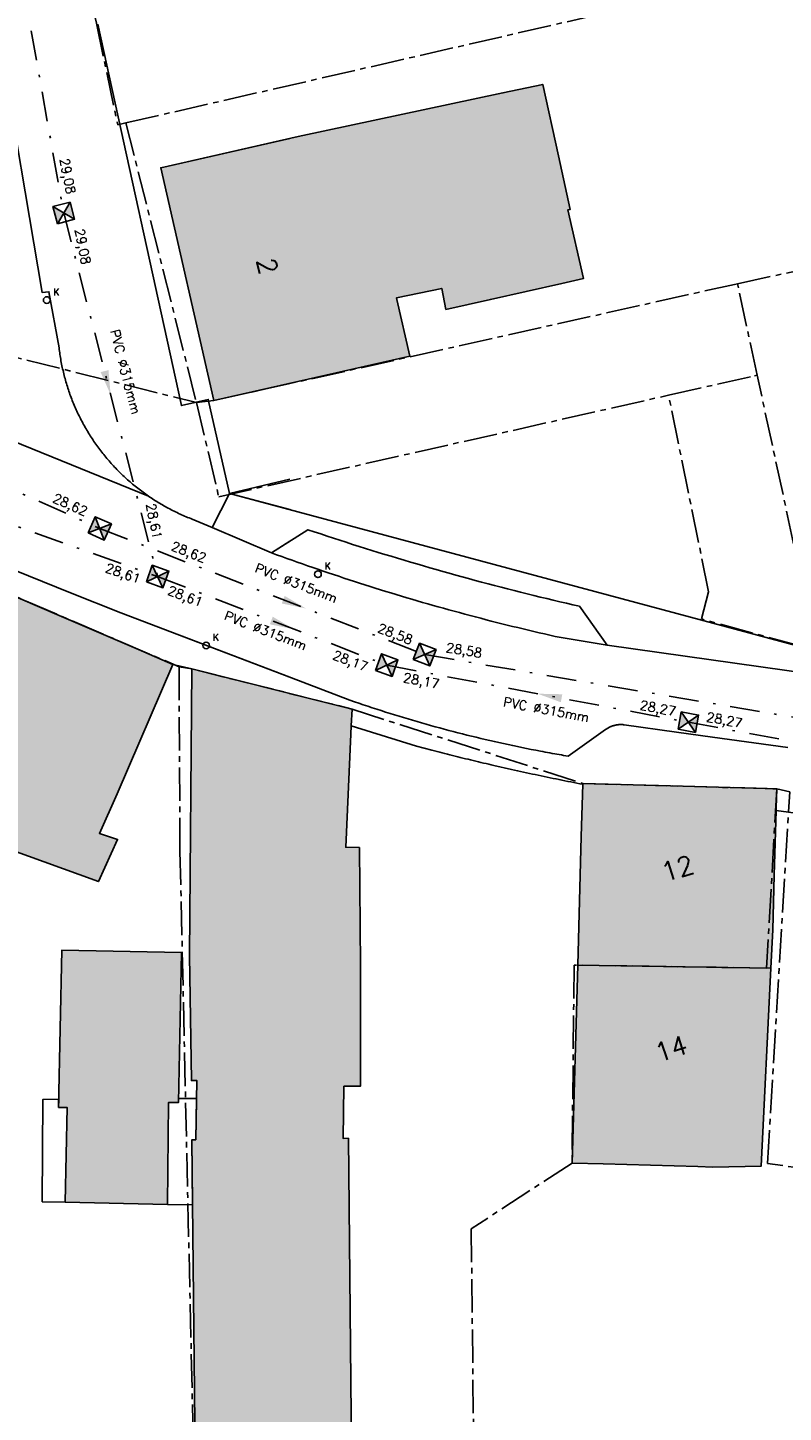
# Model space of a CAD drawing. Header units: metres. Extents: x 202952 to 203755, y 348959 to 349702.
# Tile 73 of 91: x 203429 to 203461, y 349314 to 349373. Entities that reach past the tile are written whole.
import ezdxf
from ezdxf.enums import TextEntityAlignment as Align

# ---------------------------------------------------------------- set-up
doc = ezdxf.new("R2010")
doc.units = ezdxf.units.M
doc.linetypes.add('1-200 CENTER', pattern=[4.28625, 2.8575, -0.47625, 0.47625, -0.47625])
doc.linetypes.add('1-200 DASHDOT', pattern=[2.54, 1.27, -0.635, 0, -0.635])
for name, color, linetype in [('bgt.onbegroeidterreindeel', 252, 'Continuous'), ('PH-BEST-BEBOUWING', 1, 'Continuous'), ('PH-BEST-BEBOUWING-ARCERING', 254, 'Continuous'), ('PH-BEST-BEGROEIIING', 252, 'Continuous'), ('PH-BEST-HUISNUMMER', 7, 'Continuous'), ('PH-BEST-KADASTRALE-GRENS', 240, '1-200 CENTER'), ('PH-BEST-KOLK', 8, 'Continuous'), ('PH-BEST-PUT-HANDHAVEN', 84, 'Continuous'), ('PH-BEST-RIO-HANDHAVEN-DWA', 44, '1-200 DASHDOT'), ('PH-BEST-RIO-HANDHAVEN-RWA', 44, '1-200 DASHDOT'), ('PH-BEST-RIO-TEKST', 8, 'Continuous'), ('PH-BEST-RIO-TEKST-VLOEIVLAK', 8, 'Continuous'), ('PH-BEST-WEGDEEL', 254, 'Continuous')]:
    doc.layers.add(name, color=color, linetype=linetype)
doc.styles.add('ROMANS', font='romans.shx')

# ---------------------------------------------------------------- blocks, each defined once
blk = doc.blocks.new('*U35')
blk.add_circle((0, 0), 0.142)
at = {"ltscale": 0.05, "style": 'ROMANS'}
blk.add_text('K', height=0.3, dxfattribs=at).set_placement((0.277, 0.195))
blk = doc.blocks.new('*U12')
h = blk.add_hatch(color=256)
h.paths.add_polyline_path([(0, 0), (-0.375, 0.375), (-0.375, -0.375)])
h.paths.add_polyline_path([(0.375, 0.375), (0, 0), (0.375, -0.375)])
for p, q in [((-0.375, -0.375), (0.375, 0.375)), ((-0.375, 0.375), (0.375, -0.375))]:
    blk.add_line(p, q)
blk.add_lwpolyline([(-0.375, -0.375), (0.375, -0.375), (0.375, 0.375), (-0.375, 0.375)], close=True)
blk = doc.blocks.new('Materialisatie')
blk.add_solid([(-1.04, 0.173), (-1.04, -0.173), (0, 0)])
at = {"style": 'ROMANS'}
blk.add_attdef('MATERIALISATIE', (-2.631, 0.657), '', height=0.4, dxfattribs=at)

msp = doc.modelspace()

# ---------------------------------------------------------------- hatches: boundary and pattern name
at = {"layer": 'PH-BEST-BEBOUWING-ARCERING'}
for points in [[(203446.468, 349362.126), (203446.65, 349361.236), (203448.542, 349361.662), (203451.581, 349362.345), (203452.509, 349362.554), (203451.841, 349365.473), (203451.943, 349365.496), (203451.441, 349367.783), (203450.774, 349370.816), (203449.078, 349370.455), (203440.35, 349368.6), (203434.5, 349367.27), (203436.76, 349357.35), (203445.11, 349359.24), (203444.563, 349361.664), (203444.547, 349361.734)], [(203444.563, 349361.664), (203445.11, 349359.24), (203436.76, 349357.35), (203434.5, 349367.27), (203440.35, 349368.6), (203449.078, 349370.455), (203450.774, 349370.816), (203451.441, 349367.783), (203451.943, 349365.496), (203451.841, 349365.473), (203452.509, 349362.554), (203451.581, 349362.345), (203448.542, 349361.662), (203446.65, 349361.236), (203446.468, 349362.126), (203444.547, 349361.734)], [(203442.496, 349325.927), (203442.266, 349325.921), (203442.304, 349328.143), (203443.008, 349328.144), (203443.017, 349328.438), (203443.013, 349333.289), (203442.965, 349338.31), (203442.38, 349338.32), (203442.601, 349343.145), (203442.617, 349343.488), (203442.65, 349344.21), (203441.583, 349344.477), (203435.82, 349345.92), (203435.731, 349333.713), (203435.808, 349328.381), (203436.043, 349328.383), (203435.991, 349325.86), (203435.832, 349325.862), (203435.976, 349311.104), (203442.014, 349311.163), (203442.639, 349311.169)], [(203435.976, 349311.104), (203435.832, 349325.862), (203435.991, 349325.86), (203436.043, 349328.383), (203435.808, 349328.381), (203435.731, 349333.713), (203435.82, 349345.92), (203441.583, 349344.477), (203442.65, 349344.21), (203442.617, 349343.488), (203442.601, 349343.145), (203442.38, 349338.32), (203442.965, 349338.31), (203443.013, 349333.289), (203443.017, 349328.438), (203443.008, 349328.144), (203442.304, 349328.143), (203442.266, 349325.921), (203442.496, 349325.927), (203442.639, 349311.169), (203442.014, 349311.163)], [(203452.26, 349333.303), (203452.416, 349338.774), (203452.479, 349341.007), (203452.48, 349341.04), (203455.709, 349340.95), (203457.76, 349340.893), (203460.74, 349340.81), (203460.717, 349340.001), (203460.714, 349339.885), (203460.636, 349337.14), (203460.57, 349334.81), (203460.49, 349333.172)], [(203430.154, 349327.238), (203430.295, 349333.944), (203435.392, 349333.837), (203435.257, 349327.444), (203434.834, 349327.453), (203434.784, 349323.106), (203430.435, 349323.198), (203430.52, 349327.23)], [(203458.02, 349324.7), (203457.383, 349324.718), (203453.34, 349324.833), (203452.02, 349324.87), (203452.26, 349333.303), (203460.49, 349333.172), (203460.079, 349324.739)]]:
    msp.add_hatch(color=256, dxfattribs=at).paths.add_polyline_path(points)
for points in [[(203432.639, 349340.605), (203431.889, 349338.914), (203432.666, 349338.656), (203431.845, 349336.862), (203428.044, 349338.24), (203425.141, 349339.292), (203421.166, 349340.733), (203420.583, 349345.135), (203420.49, 349345.84), (203420.764, 349346.477), (203422.414, 349350.314), (203422.471, 349350.447), (203422.86, 349351.35), (203429.252, 349348.595), (203430.27, 349348.156), (203433.554, 349346.742), (203435.02, 349346.11)], [(203430.154, 349327.238), (203430.295, 349333.944), (203435.392, 349333.837), (203435.257, 349327.444), (203434.834, 349327.453), (203434.784, 349323.106), (203430.435, 349323.198), (203430.52, 349327.23)]]:
    msp.add_hatch(color=256, dxfattribs=at).paths.add_polyline_path(points, flags=17)

# ---------------------------------------------------------------- linework, layer by layer
at = {"layer": 'bgt.onbegroeidterreindeel'}
for points in [[(203440, 349368.52), (203434.5, 349367.27), (203436.76, 349357.35), (203440, 349358.083)], [(203428.044, 349338.24), (203431.845, 349336.862), (203432.666, 349338.656), (203431.889, 349338.914), (203432.639, 349340.605), (203435.02, 349346.11), (203435.82, 349345.92), (203435.731, 349333.713), (203435.808, 349328.381), (203436.043, 349328.383), (203435.991, 349325.86), (203435.832, 349325.862), (203435.976, 349311.104)]]:
    msp.add_lwpolyline(points, dxfattribs=at)
msp.add_lwpolyline([(203430.154, 349327.238), (203430.52, 349327.23), (203430.435, 349323.198), (203434.784, 349323.106), (203434.834, 349327.453), (203435.257, 349327.444), (203435.392, 349333.837), (203430.295, 349333.944), (203430.154, 349327.238)], close=True, dxfattribs=at)
at = {"layer": 'PH-BEST-BEBOUWING'}
for points in [[(203444.563, 349361.664), (203445.11, 349359.24), (203436.76, 349357.35), (203434.5, 349367.27), (203440.35, 349368.6), (203449.078, 349370.455), (203450.774, 349370.816), (203451.441, 349367.783), (203451.943, 349365.496), (203451.841, 349365.473), (203452.509, 349362.554), (203451.581, 349362.345), (203448.542, 349361.662), (203446.65, 349361.236), (203446.468, 349362.126), (203444.547, 349361.734), (203444.563, 349361.664)], [(203444.563, 349361.664), (203445.11, 349359.24), (203436.76, 349357.35), (203434.5, 349367.27), (203440.35, 349368.6), (203449.078, 349370.455), (203450.774, 349370.816), (203451.441, 349367.783), (203451.943, 349365.496), (203451.841, 349365.473), (203452.509, 349362.554), (203451.581, 349362.345), (203448.542, 349361.662), (203446.65, 349361.236), (203446.468, 349362.126), (203444.547, 349361.734), (203444.563, 349361.664)], [(203432.639, 349340.605), (203431.889, 349338.914), (203432.666, 349338.656), (203431.845, 349336.862), (203428.044, 349338.24), (203425.141, 349339.292), (203421.166, 349340.733), (203420.583, 349345.135), (203420.49, 349345.84), (203420.764, 349346.477), (203422.414, 349350.314), (203422.471, 349350.447), (203422.86, 349351.35), (203429.252, 349348.595), (203430.27, 349348.156), (203433.554, 349346.742), (203435.02, 349346.11), (203432.639, 349340.605)], [(203435.976, 349311.104), (203435.832, 349325.862), (203435.991, 349325.86), (203436.043, 349328.383), (203435.808, 349328.381), (203435.731, 349333.713), (203435.82, 349345.92), (203441.583, 349344.477), (203442.65, 349344.21), (203442.617, 349343.488), (203442.601, 349343.145), (203442.38, 349338.32), (203442.965, 349338.31), (203443.013, 349333.289), (203443.017, 349328.438), (203443.008, 349328.144), (203442.304, 349328.143), (203442.266, 349325.921), (203442.496, 349325.927), (203442.639, 349311.169), (203442.014, 349311.163), (203435.976, 349311.104)], [(203435.976, 349311.104), (203435.832, 349325.862), (203435.991, 349325.86), (203436.043, 349328.383), (203435.808, 349328.381), (203435.731, 349333.713), (203435.82, 349345.92), (203441.583, 349344.477), (203442.65, 349344.21), (203442.617, 349343.488), (203442.601, 349343.145), (203442.38, 349338.32), (203442.965, 349338.31), (203443.013, 349333.289), (203443.017, 349328.438), (203443.008, 349328.144), (203442.304, 349328.143), (203442.266, 349325.921), (203442.496, 349325.927), (203442.639, 349311.169), (203442.014, 349311.163), (203435.976, 349311.104)], [(203452.26, 349333.303), (203452.416, 349338.774), (203452.479, 349341.007), (203452.48, 349341.04), (203455.709, 349340.95), (203457.76, 349340.893), (203460.74, 349340.81), (203460.717, 349340.001), (203460.714, 349339.885), (203460.636, 349337.14), (203460.57, 349334.81), (203460.49, 349333.172), (203452.26, 349333.303)], [(203430.154, 349327.238), (203430.295, 349333.944), (203435.392, 349333.837), (203435.257, 349327.444), (203434.834, 349327.453), (203434.784, 349323.106), (203430.435, 349323.198), (203430.52, 349327.23), (203430.154, 349327.238)], [(203430.154, 349327.238), (203430.295, 349333.944), (203435.392, 349333.837), (203435.257, 349327.444), (203434.834, 349327.453), (203434.784, 349323.106), (203430.435, 349323.198), (203430.52, 349327.23), (203430.154, 349327.238)], [(203458.02, 349324.7), (203457.383, 349324.718), (203453.34, 349324.833), (203452.02, 349324.87), (203452.26, 349333.303), (203460.49, 349333.172), (203460.079, 349324.739), (203458.02, 349324.7)], [(203430.161, 349327.592), (203430.154, 349327.238), (203430.52, 349327.23), (203430.435, 349323.198), (203429.455, 349323.219), (203429.48, 349327.583), (203430.161, 349327.592)], [(203434.784, 349323.106), (203434.834, 349327.453), (203435.257, 349327.444), (203435.261, 349327.624), (203436.027, 349327.618), (203435.991, 349325.86), (203435.832, 349325.862), (203435.859, 349323.085), (203434.784, 349323.106)]]:
    msp.add_lwpolyline(points, close=True, dxfattribs=at)
at = {"layer": 'PH-BEST-BEGROEIIING'}
msp.add_lwpolyline([(203440, 349352.704), (203437.43, 349353.393), (203440, 349354.004)], dxfattribs=at)
at = {"layer": 'PH-BEST-KADASTRALE-GRENS', "ltscale": 0.5}
for p, q in [((203433.017, 349369.178), (203472.242, 349378.174)), ((203433.017, 349369.178), (203436.023, 349357.264)), ((203459.066, 349362.328), (203464.643, 349363.543)), ((203458.939, 349362.302), (203459.066, 349362.328)), ((203459.906, 349358.431), (203459.066, 349362.328)), ((203420.49, 349361.16), (203436.023, 349357.264)), ((203456.132, 349357.578), (203459.791, 349358.404)), ((203459.791, 349358.404), (203459.906, 349358.431)), ((203462.365, 349347.059), (203459.906, 349358.431)), ((203436.97, 349353.251), (203456.132, 349357.578)), ((203436.023, 349357.264), (203436.97, 349353.251)), ((203460.74, 349340.81), (203461.297, 349340.685))]:
    msp.add_line(p, q, dxfattribs=at)
for points in [[(203430.297, 349380.643), (203430.178, 349380.623), (203431.761, 349373.426), (203432.669, 349369.098), (203433.017, 349369.178)], [(203436.023, 349357.264), (203436.76, 349357.35), (203458.939, 349362.302)], [(203461.783, 349346.883), (203457.533, 349348.047), (203457.837, 349349.207), (203456.132, 349357.578)], [(203419.675, 349352.082), (203422.86, 349351.35), (203435.282, 349346.011)], [(203435.282, 349346.011), (203435.322, 349338.148), (203436.493, 349285.945)], [(203435.282, 349346.011), (203435.322, 349338.148), (203436.493, 349285.945)], [(203435.282, 349346.011), (203435.82, 349345.92), (203442.65, 349344.21), (203452.48, 349341.04), (203460.74, 349340.81)], [(203460.74, 349340.81), (203460.308, 349333.175), (203452.109, 349333.305), (203452.02, 349324.87), (203447.728, 349322.07), (203448.121, 349286.928)], [(203465.123, 349288.364), (203465.238, 349324.175), (203460.339, 349324.85), (203461.297, 349340.685)]]:
    msp.add_lwpolyline(points, dxfattribs=at)
at = {"layer": 'PH-BEST-RIO-HANDHAVEN-DWA'}
for p, q in [((203419.664, 349357.376), (203431.904, 349351.904)), ((203431.904, 349351.904), (203445.744, 349346.528)), ((203445.744, 349346.528), (203492.896, 349338.528))]:
    msp.add_line(p, q, dxfattribs=at)
at = {"layer": 'PH-BEST-RIO-HANDHAVEN-RWA'}
for p, q in [((203422.048, 349412.096), (203430.368, 349365.344)), ((203430.368, 349365.344), (203434.368, 349349.856)), ((203416.704, 349356.16), (203434.368, 349349.856)), ((203434.368, 349349.856), (203444.128, 349346.08)), ((203444.128, 349346.08), (203456.976, 349343.648)), ((203456.976, 349343.648), (203493.808, 349336.864))]:
    msp.add_line(p, q, dxfattribs=at)
at = {"layer": 'PH-BEST-WEGDEEL'}
for points in [[(203431.817, 349373.393), (203435.382, 349357.138), (203436.528, 349357.397), (203437.43, 349353.393), (203436.692, 349351.938), (203435.844, 349352.299), (203435.778, 349352.325), (203435.713, 349352.351), (203435.648, 349352.377), (203435.583, 349352.404), (203435.518, 349352.431), (203435.453, 349352.459), (203435.389, 349352.488), (203435.325, 349352.517), (203435.261, 349352.547), (203435.197, 349352.577), (203435.134, 349352.607), (203435.07, 349352.638), (203435.007, 349352.669), (203434.944, 349352.701), (203434.882, 349352.734), (203434.82, 349352.767), (203434.758, 349352.801), (203434.696, 349352.835), (203434.635, 349352.87), (203434.574, 349352.905), (203434.513, 349352.94), (203434.452, 349352.976), (203434.392, 349353.012), (203434.332, 349353.049), (203434.272, 349353.087), (203434.213, 349353.125), (203434.154, 349353.163), (203434.095, 349353.202), (203434.037, 349353.241), (203433.979, 349353.28), (203433.921, 349353.32), (203433.863, 349353.361), (203433.806, 349353.402), (203433.749, 349353.444), (203433.692, 349353.486), (203433.636, 349353.528), (203433.58, 349353.571), (203433.525, 349353.614), (203433.47, 349353.658), (203433.415, 349353.702), (203433.36, 349353.746), (203433.306, 349353.791), (203433.252, 349353.837), (203433.199, 349353.883), (203433.146, 349353.929), (203433.093, 349353.976), (203433.041, 349354.023), (203432.989, 349354.07), (203432.937, 349354.118), (203432.886, 349354.166), (203432.835, 349354.215), (203432.785, 349354.264), (203432.735, 349354.314), (203432.685, 349354.364), (203432.636, 349354.414), (203432.587, 349354.465), (203432.538, 349354.516), (203432.49, 349354.567), (203432.442, 349354.619), (203432.395, 349354.671), (203432.348, 349354.724), (203432.302, 349354.777), (203432.256, 349354.83), (203432.21, 349354.884), (203432.165, 349354.938), (203432.12, 349354.992), (203432.076, 349355.047), (203432.032, 349355.102), (203431.989, 349355.158), (203431.946, 349355.214), (203431.903, 349355.27), (203431.861, 349355.326), (203431.819, 349355.383), (203431.778, 349355.44), (203431.737, 349355.497), (203431.697, 349355.555), (203431.657, 349355.613), (203431.618, 349355.671), (203431.579, 349355.73), (203431.54, 349355.789), (203431.502, 349355.848), (203431.464, 349355.908), (203431.427, 349355.968), (203431.391, 349356.028), (203431.355, 349356.088), (203431.319, 349356.149), (203431.284, 349356.21), (203431.249, 349356.271), (203431.215, 349356.333), (203431.182, 349356.395), (203431.149, 349356.457), (203431.116, 349356.519), (203431.084, 349356.582), (203431.052, 349356.645), (203431.021, 349356.708), (203430.99, 349356.771), (203430.96, 349356.835), (203430.93, 349356.899), (203430.901, 349356.963), (203430.872, 349357.027), (203430.844, 349357.091), (203430.816, 349357.156), (203430.789, 349357.221), (203430.762, 349357.286), (203430.736, 349357.352), (203430.71, 349357.418), (203430.685, 349357.483), (203430.66, 349357.549), (203430.636, 349357.615), (203430.613, 349357.682), (203430.59, 349357.748), (203430.568, 349357.815), (203430.546, 349357.882), (203430.524, 349357.949), (203430.503, 349358.016), (203430.483, 349358.084), (203430.463, 349358.151), (203430.444, 349358.219), (203430.425, 349358.287), (203430.406, 349358.355), (203430.389, 349358.423), (203430.372, 349358.492), (203430.355, 349358.56), (203430.339, 349358.629), (203430.323, 349358.697), (203430.308, 349358.766), (203430.293, 349358.835), (203430.279, 349358.904), (203430.266, 349358.973), (203430.253, 349359.042), (203430.241, 349359.112), (203430.229, 349359.181), (203430.218, 349359.251), (203430.207, 349359.32), (203430.197, 349359.39), (203430.187, 349359.46), (203430.178, 349359.529), (203430.17, 349359.599), (203429.739, 349361.984), (203429.456, 349361.953), (203427.637, 349372.64)], [(203427.637, 349372.64), (203429.456, 349361.953), (203429.739, 349361.984), (203430.17, 349359.599), (203430.178, 349359.529), (203430.187, 349359.46), (203430.197, 349359.39), (203430.207, 349359.32), (203430.218, 349359.251), (203430.229, 349359.181), (203430.241, 349359.112), (203430.253, 349359.042), (203430.266, 349358.973), (203430.279, 349358.904), (203430.293, 349358.835), (203430.308, 349358.766), (203430.323, 349358.697), (203430.339, 349358.629), (203430.355, 349358.56), (203430.372, 349358.492), (203430.389, 349358.423), (203430.406, 349358.355), (203430.425, 349358.287), (203430.444, 349358.219), (203430.463, 349358.151), (203430.483, 349358.084), (203430.503, 349358.016), (203430.524, 349357.949), (203430.546, 349357.882), (203430.568, 349357.815), (203430.59, 349357.748), (203430.613, 349357.682), (203430.636, 349357.615), (203430.66, 349357.549), (203430.685, 349357.483), (203430.71, 349357.418), (203430.736, 349357.352), (203430.762, 349357.286), (203430.789, 349357.221), (203430.816, 349357.156), (203430.844, 349357.091), (203430.872, 349357.027), (203430.901, 349356.963), (203430.93, 349356.899), (203430.96, 349356.835), (203430.99, 349356.771), (203431.021, 349356.708), (203431.052, 349356.645), (203431.084, 349356.582), (203431.116, 349356.519), (203431.149, 349356.457), (203431.182, 349356.395), (203431.215, 349356.333), (203431.249, 349356.271), (203431.284, 349356.21), (203431.319, 349356.149), (203431.355, 349356.088), (203431.391, 349356.028), (203431.427, 349355.968), (203431.464, 349355.908), (203431.502, 349355.848), (203431.54, 349355.789), (203431.579, 349355.73), (203431.618, 349355.671), (203431.657, 349355.613), (203431.697, 349355.555), (203431.737, 349355.497), (203431.778, 349355.44), (203431.819, 349355.383), (203431.861, 349355.326), (203431.903, 349355.27), (203431.946, 349355.214), (203431.989, 349355.158), (203432.032, 349355.102), (203432.076, 349355.047), (203432.12, 349354.992), (203432.165, 349354.938), (203432.21, 349354.884), (203432.256, 349354.83), (203432.302, 349354.777), (203432.348, 349354.724), (203432.395, 349354.671), (203432.442, 349354.619), (203432.49, 349354.567), (203432.538, 349354.516), (203432.587, 349354.465), (203432.636, 349354.414), (203432.685, 349354.364), (203432.735, 349354.314), (203432.785, 349354.264), (203432.835, 349354.215), (203432.886, 349354.166), (203432.937, 349354.118), (203432.989, 349354.07), (203433.041, 349354.023), (203433.093, 349353.976), (203433.146, 349353.929), (203433.199, 349353.883), (203433.252, 349353.837), (203433.306, 349353.791), (203433.36, 349353.746), (203433.415, 349353.702), (203433.47, 349353.658), (203433.525, 349353.614), (203433.58, 349353.571), (203433.636, 349353.528), (203433.692, 349353.486), (203433.749, 349353.444), (203433.806, 349353.402), (203433.863, 349353.361), (203433.921, 349353.32), (203433.979, 349353.28), (203421.538, 349358.333)], [(203421.538, 349358.333), (203433.979, 349353.28), (203434.037, 349353.241), (203434.095, 349353.202), (203434.154, 349353.163), (203434.213, 349353.125), (203434.272, 349353.087), (203434.332, 349353.049), (203434.392, 349353.012), (203434.452, 349352.976), (203434.513, 349352.94), (203434.574, 349352.905), (203434.635, 349352.87), (203434.696, 349352.835), (203434.758, 349352.801), (203434.82, 349352.767), (203434.882, 349352.734), (203434.944, 349352.701), (203435.007, 349352.669), (203435.07, 349352.638), (203435.134, 349352.607), (203435.197, 349352.577), (203435.261, 349352.547), (203435.325, 349352.517), (203435.389, 349352.488), (203435.453, 349352.459), (203435.518, 349352.431), (203435.583, 349352.404), (203435.648, 349352.377), (203435.713, 349352.351), (203435.778, 349352.325), (203435.844, 349352.299), (203436.692, 349351.938), (203439.215, 349350.866), (203439.435, 349350.786), (203439.654, 349350.706), (203439.874, 349350.627), (203440, 349350.582)], [(203421.538, 349358.333), (203433.979, 349353.28), (203434.037, 349353.241), (203434.095, 349353.202), (203434.154, 349353.163), (203434.213, 349353.125), (203434.272, 349353.087), (203434.332, 349353.049), (203434.392, 349353.012), (203434.452, 349352.976), (203434.513, 349352.94), (203434.574, 349352.905), (203434.635, 349352.87), (203434.696, 349352.835), (203434.758, 349352.801), (203434.82, 349352.767), (203434.882, 349352.734), (203434.944, 349352.701), (203435.007, 349352.669), (203435.07, 349352.638), (203435.134, 349352.607), (203435.197, 349352.577), (203435.261, 349352.547), (203435.325, 349352.517), (203435.389, 349352.488), (203435.453, 349352.459), (203435.518, 349352.431), (203435.583, 349352.404), (203435.648, 349352.377), (203435.713, 349352.351), (203435.778, 349352.325), (203435.844, 349352.299), (203436.692, 349351.938), (203439.215, 349350.866), (203439.435, 349350.786), (203439.654, 349350.706), (203439.874, 349350.627), (203440.094, 349350.548), (203440.314, 349350.47), (203440.534, 349350.392), (203440.755, 349350.315), (203440.975, 349350.239), (203441.196, 349350.163), (203441.417, 349350.088), (203441.639, 349350.013), (203441.86, 349349.938), (203442.082, 349349.864), (203442.304, 349349.791), (203442.526, 349349.718), (203442.748, 349349.646), (203442.97, 349349.574), (203443.193, 349349.503), (203443.415, 349349.432), (203443.638, 349349.362), (203443.861, 349349.293), (203444.084, 349349.224), (203444.307, 349349.156), (203444.531, 349349.088), (203444.755, 349349.02), (203444.979, 349348.953), (203445.203, 349348.887), (203445.427, 349348.821), (203445.651, 349348.756), (203445.876, 349348.692), (203446.1, 349348.628), (203446.325, 349348.564), (203446.55, 349348.501), (203446.775, 349348.439), (203447, 349348.377), (203447.226, 349348.316), (203447.452, 349348.255), (203447.677, 349348.195), (203447.903, 349348.135), (203448.129, 349348.076), (203448.356, 349348.017), (203448.582, 349347.959), (203448.809, 349347.901), (203449.035, 349347.844), (203449.262, 349347.788), (203449.489, 349347.732), (203449.716, 349347.677), (203449.943, 349347.623), (203450.17, 349347.569), (203450.398, 349347.515), (203450.625, 349347.462), (203450.853, 349347.409), (203451.08, 349347.357), (203451.308, 349347.306), (203453.51, 349346.929), (203462.271, 349345.692)], [(203440, 349344.873), (203435.82, 349345.92), (203435.02, 349346.11), (203433.554, 349346.742), (203430.27, 349348.156), (203429.252, 349348.595), (203422.86, 349351.35), (203422.471, 349350.447), (203420.991, 349350.793), (203416.926, 349351.762), (203416.94, 349351.82), (203409.98, 349353.49), (203409.949, 349353.534), (203403.719, 349354.887)], [(203440, 349351.362), (203439.215, 349350.866), (203436.692, 349351.938), (203437.43, 349353.393), (203440, 349352.704)], [(203462.271, 349345.692), (203453.51, 349346.929), (203452.336, 349348.586), (203452.057, 349348.65), (203451.779, 349348.715), (203451.5, 349348.781), (203451.222, 349348.847), (203450.943, 349348.914), (203450.665, 349348.981), (203450.387, 349349.049), (203450.109, 349349.118), (203449.831, 349349.188), (203449.554, 349349.258), (203449.276, 349349.329), (203448.999, 349349.4), (203448.722, 349349.472), (203448.446, 349349.545), (203448.169, 349349.619), (203447.893, 349349.693), (203447.616, 349349.768), (203447.34, 349349.843), (203447.064, 349349.919), (203446.788, 349349.996), (203446.513, 349350.073), (203446.238, 349350.151), (203445.963, 349350.23), (203445.688, 349350.309), (203445.413, 349350.39), (203445.139, 349350.471), (203444.864, 349350.552), (203444.59, 349350.634), (203444.316, 349350.716), (203444.042, 349350.799), (203443.768, 349350.883), (203443.495, 349350.968), (203443.222, 349351.053), (203442.949, 349351.139), (203442.676, 349351.226), (203442.403, 349351.313), (203442.131, 349351.401), (203441.859, 349351.49), (203441.587, 349351.579), (203441.315, 349351.669), (203441.043, 349351.759), (203440.772, 349351.85), (203439.215, 349350.866), (203436.692, 349351.938), (203437.43, 349353.393), (203437.43, 349353.393), (203457.641, 349347.972), (203462.195, 349346.75)], [(203422.888, 349352.294), (203430.658, 349349.164), (203432.797, 349348.303), (203440, 349345.564)], [(203440, 349345.564), (203432.797, 349348.303), (203430.658, 349349.164), (203422.888, 349352.294)], [(203422.888, 349352.294), (203430.658, 349349.164), (203432.797, 349348.303), (203440.074, 349345.536), (203442.561, 349344.589), (203442.75, 349344.524), (203442.939, 349344.459), (203443.129, 349344.395), (203443.319, 349344.331), (203443.509, 349344.268), (203443.699, 349344.206), (203443.889, 349344.145), (203444.08, 349344.084), (203444.271, 349344.024), (203444.462, 349343.964), (203444.653, 349343.905), (203444.845, 349343.847), (203445.037, 349343.79), (203445.229, 349343.733), (203445.421, 349343.677), (203445.613, 349343.622), (203445.805, 349343.567), (203445.998, 349343.513), (203446.191, 349343.459), (203446.384, 349343.406), (203446.577, 349343.354), (203446.77, 349343.303), (203446.964, 349343.252), (203447.158, 349343.202), (203447.352, 349343.153), (203447.546, 349343.104), (203447.74, 349343.056), (203447.935, 349343.009), (203448.129, 349342.962), (203448.324, 349342.916), (203448.519, 349342.871), (203448.714, 349342.826), (203448.909, 349342.782), (203449.104, 349342.739), (203449.3, 349342.696), (203449.495, 349342.654), (203449.691, 349342.613), (203449.887, 349342.572), (203450.083, 349342.532), (203450.279, 349342.493), (203450.476, 349342.455), (203450.672, 349342.417), (203450.773, 349342.397), (203450.875, 349342.378), (203450.976, 349342.359), (203451.078, 349342.34), (203451.179, 349342.322), (203451.281, 349342.304), (203451.376, 349342.287), (203451.472, 349342.27), (203451.567, 349342.253), (203451.663, 349342.236), (203451.758, 349342.22), (203451.854, 349342.204), (203453.452, 349343.333), (203453.475, 349343.35), (203453.498, 349343.366), (203453.521, 349343.381), (203453.545, 349343.396), (203453.569, 349343.41), (203453.593, 349343.423), (203453.618, 349343.436), (203453.643, 349343.448), (203453.668, 349343.46), (203453.694, 349343.471), (203453.72, 349343.481), (203453.746, 349343.49), (203453.772, 349343.499), (203453.799, 349343.507), (203453.826, 349343.515), (203453.853, 349343.522), (203453.88, 349343.528), (203453.908, 349343.533), (203453.936, 349343.537), (203453.963, 349343.541), (203453.991, 349343.544), (203454.019, 349343.546), (203454.046, 349343.548), (203454.074, 349343.549), (203454.102, 349343.549), (203454.13, 349343.549), (203454.158, 349343.548), (203454.186, 349343.546), (203454.213, 349343.543), (203454.241, 349343.54), (203456.465, 349343.23), (203458.003, 349343.015), (203461.214, 349342.567)], [(203461.214, 349342.567), (203458.003, 349343.015), (203456.465, 349343.23), (203454.241, 349343.54), (203454.213, 349343.543), (203454.186, 349343.546), (203454.158, 349343.548), (203454.13, 349343.549), (203454.102, 349343.549), (203454.074, 349343.549), (203454.046, 349343.548), (203454.019, 349343.546), (203453.991, 349343.544), (203453.963, 349343.541), (203453.936, 349343.537), (203453.908, 349343.533), (203453.88, 349343.528), (203453.853, 349343.522), (203453.826, 349343.515), (203453.799, 349343.507), (203453.772, 349343.499), (203453.746, 349343.49), (203453.72, 349343.481), (203453.694, 349343.471), (203453.668, 349343.46), (203453.643, 349343.448), (203453.618, 349343.436), (203453.593, 349343.423), (203453.569, 349343.41), (203453.545, 349343.396), (203453.521, 349343.381), (203453.498, 349343.366), (203453.475, 349343.35), (203453.452, 349343.333), (203451.854, 349342.204), (203451.758, 349342.22), (203451.663, 349342.236), (203451.567, 349342.253), (203451.472, 349342.27), (203451.376, 349342.287), (203451.281, 349342.304), (203451.179, 349342.322), (203451.078, 349342.34), (203450.976, 349342.359), (203450.875, 349342.378), (203450.773, 349342.397), (203450.672, 349342.417), (203450.476, 349342.455), (203450.279, 349342.493), (203450.083, 349342.532), (203449.887, 349342.572), (203449.691, 349342.613), (203449.495, 349342.654), (203449.3, 349342.696), (203449.104, 349342.739), (203448.909, 349342.782), (203448.714, 349342.826), (203448.519, 349342.871), (203448.324, 349342.916), (203448.129, 349342.962), (203447.935, 349343.009), (203447.74, 349343.056), (203447.546, 349343.104), (203447.352, 349343.153), (203447.158, 349343.202), (203446.964, 349343.252), (203446.77, 349343.303), (203446.577, 349343.354), (203446.384, 349343.406), (203446.191, 349343.459), (203445.998, 349343.513), (203445.805, 349343.567), (203445.613, 349343.622), (203445.421, 349343.677), (203445.229, 349343.733), (203445.037, 349343.79), (203444.845, 349343.847), (203444.653, 349343.905), (203444.462, 349343.964), (203444.271, 349344.024), (203444.08, 349344.084), (203443.889, 349344.145), (203443.699, 349344.206), (203443.509, 349344.268), (203443.319, 349344.331), (203443.129, 349344.395), (203442.939, 349344.459), (203442.75, 349344.524), (203442.561, 349344.589), (203440.074, 349345.536), (203432.797, 349348.303), (203430.658, 349349.164), (203422.888, 349352.294)], [(203465.848, 349339.193), (203460.714, 349339.885), (203460.717, 349340.001), (203460.74, 349340.81), (203457.76, 349340.893), (203455.709, 349340.95), (203452.48, 349341.04), (203452.479, 349341.007), (203452.352, 349341.031), (203452.226, 349341.055), (203452.099, 349341.08), (203451.972, 349341.105), (203451.846, 349341.13), (203451.719, 349341.155), (203451.592, 349341.181), (203451.466, 349341.206), (203451.339, 349341.232), (203451.213, 349341.258), (203451.086, 349341.284), (203450.96, 349341.31), (203450.834, 349341.336), (203450.707, 349341.362), (203450.581, 349341.389), (203450.455, 349341.416), (203450.329, 349341.443), (203450.203, 349341.47), (203450.077, 349341.497), (203449.95, 349341.525), (203449.824, 349341.552), (203449.698, 349341.58), (203449.572, 349341.607), (203449.446, 349341.635), (203448.691, 349341.807), (203448.581, 349341.833), (203448.47, 349341.858), (203448.36, 349341.884), (203448.25, 349341.91), (203448.14, 349341.936), (203448.03, 349341.962), (203447.92, 349341.988), (203447.81, 349342.014), (203447.7, 349342.041), (203447.59, 349342.068), (203447.48, 349342.095), (203447.37, 349342.122), (203447.26, 349342.149), (203447.151, 349342.176), (203447.041, 349342.203), (203446.931, 349342.23), (203446.822, 349342.258), (203446.712, 349342.286), (203446.602, 349342.313), (203446.493, 349342.341), (203446.383, 349342.369), (203446.273, 349342.397), (203446.164, 349342.425), (203446.054, 349342.454), (203445.398, 349342.627), (203442.617, 349343.488), (203442.65, 349344.21), (203441.583, 349344.477), (203435.82, 349345.92), (203435.02, 349346.11), (203433.554, 349346.742), (203430.27, 349348.156), (203429.252, 349348.595), (203422.86, 349351.35)], [(203440, 349350.582), (203439.874, 349350.627), (203439.654, 349350.706), (203439.435, 349350.786), (203439.215, 349350.866), (203440, 349351.362)]]:
    msp.add_lwpolyline(points, dxfattribs=at)
msp.add_lwpolyline([(203439.215, 349350.866), (203440.772, 349351.85), (203441.043, 349351.759), (203441.315, 349351.669), (203441.587, 349351.579), (203441.859, 349351.49), (203442.131, 349351.401), (203442.403, 349351.313), (203442.676, 349351.226), (203442.949, 349351.139), (203443.222, 349351.053), (203443.495, 349350.968), (203443.768, 349350.883), (203444.042, 349350.799), (203444.316, 349350.716), (203444.59, 349350.634), (203444.864, 349350.552), (203445.139, 349350.471), (203445.413, 349350.39), (203445.688, 349350.309), (203445.963, 349350.23), (203446.238, 349350.151), (203446.513, 349350.073), (203446.788, 349349.996), (203447.064, 349349.919), (203447.34, 349349.843), (203447.616, 349349.768), (203447.893, 349349.693), (203448.169, 349349.619), (203448.446, 349349.545), (203448.722, 349349.472), (203448.999, 349349.4), (203449.276, 349349.329), (203449.554, 349349.258), (203449.831, 349349.188), (203450.109, 349349.118), (203450.387, 349349.049), (203450.665, 349348.981), (203450.943, 349348.914), (203451.222, 349348.847), (203451.5, 349348.781), (203451.779, 349348.715), (203452.057, 349348.65), (203452.336, 349348.586), (203453.51, 349346.929), (203451.308, 349347.306), (203451.08, 349347.357), (203450.853, 349347.409), (203450.625, 349347.462), (203450.398, 349347.515), (203450.17, 349347.569), (203449.943, 349347.623), (203449.716, 349347.677), (203449.489, 349347.732), (203449.262, 349347.788), (203449.035, 349347.844), (203448.809, 349347.901), (203448.582, 349347.959), (203448.356, 349348.017), (203448.129, 349348.076), (203447.903, 349348.135), (203447.677, 349348.195), (203447.452, 349348.255), (203447.226, 349348.316), (203447, 349348.377), (203446.775, 349348.439), (203446.55, 349348.501), (203446.325, 349348.564), (203446.1, 349348.628), (203445.876, 349348.692), (203445.651, 349348.756), (203445.427, 349348.821), (203445.203, 349348.887), (203444.979, 349348.953), (203444.755, 349349.02), (203444.531, 349349.088), (203444.307, 349349.156), (203444.084, 349349.224), (203443.861, 349349.293), (203443.638, 349349.362), (203443.415, 349349.432), (203443.193, 349349.503), (203442.97, 349349.574), (203442.748, 349349.646), (203442.526, 349349.718), (203442.304, 349349.791), (203442.082, 349349.864), (203441.86, 349349.938), (203441.639, 349350.013), (203441.417, 349350.088), (203441.196, 349350.163), (203440.975, 349350.239), (203440.755, 349350.315), (203440.534, 349350.392), (203440.314, 349350.47), (203440.094, 349350.548), (203439.874, 349350.627), (203439.654, 349350.706), (203439.435, 349350.786), (203439.215, 349350.866)], close=True, dxfattribs=at)

# ---------------------------------------------------------------- block references
at = {"layer": 'PH-BEST-KOLK', "color": 9}
for p in [(203429.645, 349361.633), (203436.436, 349346.92)]:
    msp.add_blockref('*U35', p, dxfattribs=at)
at = {"layer": 'PH-BEST-KOLK'}
for p in [(203429.645, 349361.633), (203441.199, 349349.954), (203436.436, 349346.92)]:
    msp.add_blockref('*U35', p, dxfattribs=at)
at = {"layer": 'PH-BEST-PUT-HANDHAVEN'}
for p, rotation in [((203430.368, 349365.344), 14.48103437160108), ((203431.904, 349351.904), 335.9125476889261), ((203434.369, 349349.858), 340.3337000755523), ((203445.743, 349346.531), 338.7718731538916), ((203444.127, 349346.083), 340.3337000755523), ((203456.974, 349343.651), 349.7843663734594)]:
    msp.add_blockref('*U12', p, dxfattribs=dict(at, rotation=rotation))
at = {"layer": 'PH-BEST-RIO-TEKST'}
for p, rotation in [((203432.368, 349357.6), 284.4810343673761), ((203440.688, 349348.492), 338.7718731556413)]:
    msp.add_blockref('Materialisatie', p, dxfattribs=dict(at, rotation=rotation)).add_auto_attribs({'MATERIALISATIE': 'PVC %%c315mm '})
ref = msp.add_blockref('Materialisatie', (203440.181, 349347.607), dxfattribs=dict(at, rotation=338.8498126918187))
ref.add_attrib('MATERIALISATIE', 'PVC %%c315mm ', (203437.169, 349348.03), dxfattribs={"layer": '0', "height": 0.4, "rotation": 338.84981, "style": 'ROMANS'})
ref = msp.add_blockref('Materialisatie', (203450.552, 349344.864), dxfattribs=dict(at, rotation=169.2812916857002))
ref.add_attrib('MATERIALISATIE', 'PVC %%c315mm ', (203449.064, 349344.336), dxfattribs={"layer": '0', "height": 0.4, "rotation": 349.28129, "style": 'ROMANS'})

# ---------------------------------------------------------------- texts
at = {"layer": 'PH-BEST-HUISNUMMER', "style": 'ROMANS'}
for s, rotation, p in [('2', 282.8, (203439.043, 349363.084)), ('12', 17.9, (203456.511, 349337.426)), ('14', 17.9, (203456.24, 349329.739))]:
    msp.add_text(s, height=0.8, rotation=rotation, dxfattribs=at).set_placement(p, align=Align.MIDDLE_CENTER)
at = {"layer": 'PH-BEST-RIO-TEKST-VLOEIVLAK', "style": 'ROMANS'}
for s, rotation, p in [('29,08', 281.19875, (203430.541, 349366.913)), ('29,08', 281.19875, (203431.184, 349363.914)), ('28,62', 335.91255, (203430.647, 349352.916)), ('28,61', 281.19875, (203434.219, 349352.212)), ('28,62', 338.77187, (203435.698, 349350.902)), ('28,61', 340.35933, (203432.895, 349349.992)), ('28,61', 338.80311, (203435.546, 349349.017)), ('28,58', 338.77187, (203444.491, 349347.411)), ('28,58', 350.36837, (203447.423, 349346.715)), ('28,17', 338.80311, (203442.581, 349346.263)), ('28,17', 349.27762, (203445.597, 349345.419)), ('28,27', 349.27762, (203455.677, 349344.251)), ('28,27', 349.27762, (203458.51, 349343.746))]:
    msp.add_text(s, height=0.4, rotation=rotation, dxfattribs=at).set_placement(p, align=Align.MIDDLE_CENTER)

doc.saveas('drawing.dxf')
